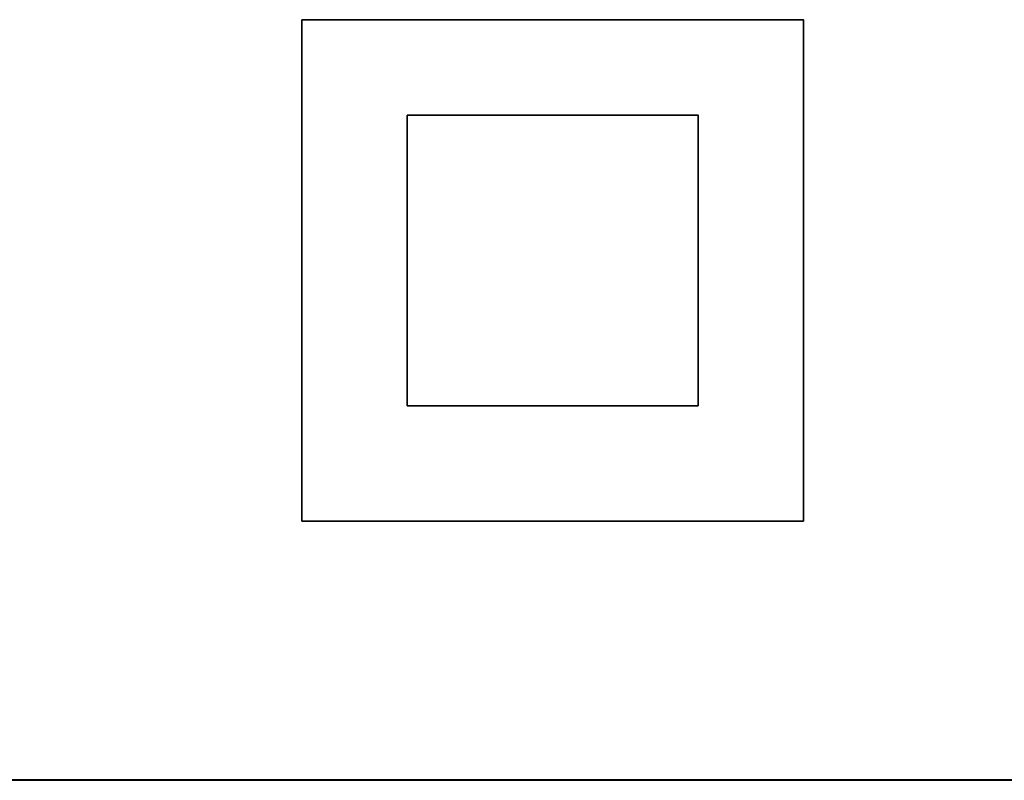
# Model space of a CAD drawing. Header units: millimetres. Extents: x 0 to 420, y 0 to 297.
# Tile 13 of 31: x 105 to 114, y 100 to 107. Entities that reach past the tile are written whole.
import ezdxf

# ---------------------------------------------------------------- set-up
doc = ezdxf.new("R2010")
doc.units = ezdxf.units.MM
doc.layers.get('0').update_dxf_attribs({"color": 255})

msp = doc.modelspace()

# ---------------------------------------------------------------- linework, layer by layer
at = {"lineweight": 35}
for points in [[(107.3871, 106.7114), (107.3871, 106.7114), (111.8871, 106.7114), (111.8871, 106.7114)], [(108.3321, 105.8553), (108.3321, 105.8553), (110.9421, 105.8553), (110.9421, 105.8553)]]:
    msp.add_open_spline(points, degree=3, dxfattribs=at)
for points, knots in [([(107.3871, 102.2114), (107.3871, 102.2114), (107.3871, 102.2114), (107.3871, 106.7114), (107.3871, 106.7114)], [0.6, 0.6, 0.6, 0.6, 0.6, 1, 1, 1, 1]), ([(111.8871, 106.7114), (111.8871, 106.7114), (111.8871, 106.7114), (111.8871, 102.2114), (111.8871, 102.2114)], [0.2, 0.2, 0.2, 0.2, 0.2, 0.4, 0.4, 0.4, 0.4]), ([(108.3321, 103.2453), (108.3321, 103.2453), (108.3321, 103.2453), (108.3321, 105.8553), (108.3321, 105.8553)], [0.6, 0.6, 0.6, 0.6, 0.6, 1, 1, 1, 1]), ([(110.9421, 105.8553), (110.9421, 105.8553), (110.9421, 105.8553), (110.9421, 103.2453), (110.9421, 103.2453)], [0.2, 0.2, 0.2, 0.2, 0.2, 0.4, 0.4, 0.4, 0.4]), ([(110.9421, 103.2453), (110.9421, 103.2453), (110.9421, 103.2453), (108.3321, 103.2453), (108.3321, 103.2453)], [0.4, 0.4, 0.4, 0.4, 0.4, 0.6, 0.6, 0.6, 0.6]), ([(111.8871, 102.2114), (111.8871, 102.2114), (111.8871, 102.2114), (107.3871, 102.2114), (107.3871, 102.2114)], [0.4, 0.4, 0.4, 0.4, 0.4, 0.6, 0.6, 0.6, 0.6])]:
    msp.add_open_spline(points, degree=3, knots=knots, dxfattribs=at)
at = {"lineweight": 40}
msp.add_open_spline([(160.9143, 99.8848), (160.9143, 99.8848), (81.9143, 99.8848), (81.9143, 99.8848)], degree=3, dxfattribs=at)

doc.saveas('drawing.dxf')
